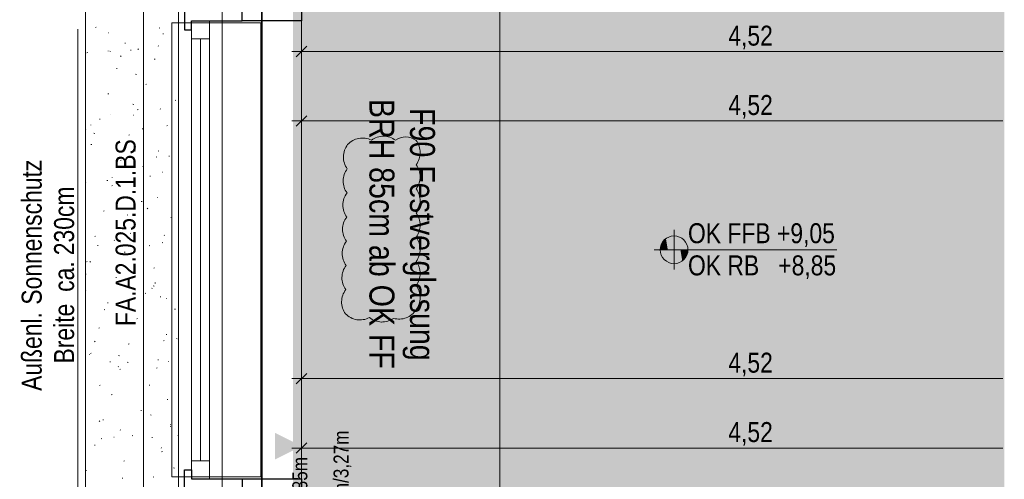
# Model space of a CAD drawing. Extents: x -740 to 300, y 62 to 1112.
# Tile 126 of 187: x -23 to 77, y 557 to 603. Entities that reach past the tile are written whole.
import ezdxf
from ezdxf.lldxf.tags import DXFTag

# ---------------------------------------------------------------- set-up
doc = ezdxf.new("R2010")
doc.units = 0
doc.layers.get('0').update_dxf_attribs({"lineweight": 13})
for name, color, linetype, lineweight, true_color in [('30 -33 Aussenwände- 7 Fassade_ Elemente', 7, 'Continuous', 9, 0x00aacc), ('30 -34 Innenwände- 6 Elemente', 7, 'Continuous', 9, 0xff6633), ('30 -35 Decken- 1 Konstruktion-Träger- Stahlbeton', 7, 'Continuous', 13, 0x33aa00), ('30 -36 Dächer- 1 Konstruktion', 7, 'Continuous', 35, 0x6666cc), ('30 -36 Dächer- 3 Dachbeläge', 7, 'Continuous', 15, 0x9999ff), ('30 -36 Dächer- 3 Dachbeläge Gründach', 9, 'Continuous', 9, 0x808080), ('70 -72 Beschriftung- 1 Beschriftung allgemein', 7, 'Continuous', 9, 0xff6633), ('70 -76 Bemaßung- 2 Allgemein', 9, 'Continuous', 5, 0x808080), ('70 -77 Revision- 2 Wolken', 7, 'Continuous', 18, 0x944cff), ('iwb_Layout BA_Markierung', 7, 'Continuous', 9, 0xbadcdc)]:
    doc.layers.add(name, color=color, linetype=linetype, lineweight=lineweight, true_color=true_color)
doc.layers.add('70 -71 Achsen- 1 Gebäudeachsen', color=7, linetype='STRICHPUNKT2-A06CPVBCL0', lineweight=18)
doc.layers.add('70 -72 Beschriftung- 5 Höhenkoten-A06CPVBBL0', color=7, linetype='Continuous', lineweight=15)
doc.styles.get("Standard").update_dxf_attribs({"font": 'ARIALN.TTF'})
tags = doc.linetypes.add('grob-A06CPVB9L0', pattern=[14, 3, -8, 3]).pattern_tags.tags
tags[8:9] = [DXFTag(74, 4), DXFTag(75, 0), DXFTag(340, '0'), DXFTag(46, 0.0), DXFTag(50, 0.0), DXFTag(44, 0.0), DXFTag(45, 0.0)]
tags[6:7] = [DXFTag(74, 4), DXFTag(75, 0), DXFTag(340, '0'), DXFTag(46, 0.0), DXFTag(50, 0.0), DXFTag(44, 0.0), DXFTag(45, 0.0)]
tags[4:5] = [DXFTag(74, 4), DXFTag(75, 0), DXFTag(340, '0'), DXFTag(46, 0.0), DXFTag(50, 0.0), DXFTag(44, 0.0), DXFTag(45, 0.0)]
tags = doc.linetypes.add('STRICHPUNKT2-A06CPVBCL0', pattern=[12.7, 6.35, -3.175, 0, -3.175]).pattern_tags.tags
tags[10:11] = [DXFTag(74, 4), DXFTag(75, 0), DXFTag(340, '0'), DXFTag(46, 0.0), DXFTag(50, 0.0), DXFTag(44, 0.0), DXFTag(45, 0.0)]
tags[8:9] = [DXFTag(74, 4), DXFTag(75, 0), DXFTag(340, '0'), DXFTag(46, 0.0), DXFTag(50, 0.0), DXFTag(44, 0.0), DXFTag(45, 0.0)]
tags[6:7] = [DXFTag(74, 4), DXFTag(75, 0), DXFTag(340, '0'), DXFTag(46, 0.0), DXFTag(50, 0.0), DXFTag(44, 0.0), DXFTag(45, 0.0)]
tags[4:5] = [DXFTag(74, 4), DXFTag(75, 0), DXFTag(340, '0'), DXFTag(46, 0.0), DXFTag(50, 0.0), DXFTag(44, 0.0), DXFTag(45, 0.0)]

# ---------------------------------------------------------------- blocks, each defined once
blk = doc.blocks.new('Polygon-A06CPVB3L0')
at = {"color": 0, "linetype": 'ByBlock', "lineweight": -2, "ltscale": 0.13}
blk.add_solid([(4.854, 86.708), (4.686, 1083.814), (76.501, 86.518), (76.501, 1083.814)], dxfattribs=at)
blk = doc.blocks.new('Referenz-A06CPVBEL0')
at = {"layer": '30 -33 Aussenwände- 7 Fassade_ Elemente', "color": 0, "linetype": 'Continuous', "ltscale": 0.13}
for p, q in [((-10.296, 608.512), (-10.296, 551.312)), ((5.644, 554.412), (5.644, 605.412)), ((-5.456, 603.012), (-5.456, 556.812)), ((-3.656, 603.012), (-5.456, 603.012)), ((-3.656, 556.812), (-3.656, 603.012)), ((-5.456, 556.812), (-3.656, 556.812))]:
    blk.add_line(p, q, dxfattribs=at)
at = {"layer": '30 -33 Aussenwände- 7 Fassade_ Elemente', "color": 0, "linetype": 'Continuous', "lineweight": 25, "ltscale": 0.25}
for p, q in [((-6.156, 605.412), (-6.156, 602.112)), ((-0.356, 603.012), (-0.356, 605.412)), ((5.644, 605.412), (5.644, 603.012)), ((-5.456, 602.112), (-5.456, 603.012)), ((-5.456, 603.012), (-0.356, 603.012)), ((5.644, 603.012), (-0.356, 603.012)), ((-6.156, 602.112), (-5.456, 602.112)), ((-6.156, 557.712), (-5.456, 557.712)), ((-6.156, 554.412), (-6.156, 557.712)), ((-5.456, 557.712), (-5.456, 556.812)), ((-5.456, 556.812), (-0.356, 556.812)), ((-0.356, 556.812), (-0.356, 554.412)), ((-0.356, 556.812), (5.644, 556.812)), ((5.644, 556.812), (5.644, 554.412))]:
    blk.add_line(p, q, dxfattribs=at)
at = {"layer": '30 -33 Aussenwände- 7 Fassade_ Elemente', "color": 0}
for p, q in [((-7.456, 557.012), (-7.456, 602.812)), ((-7.456, 602.812), (-5.456, 602.812)), ((-5.456, 602.812), (-5.456, 601.212)), ((-3.656, 602.812), (-5.456, 602.812)), ((1.544, 602.812), (-3.656, 602.812)), ((-3.656, 601.212), (-3.656, 602.812)), ((1.544, 557.012), (1.544, 602.812)), ((-5.456, 558.612), (-5.456, 601.212)), ((-5.456, 601.212), (-3.656, 601.212)), ((-4.556, 601.212), (-4.556, 558.612)), ((-3.656, 601.212), (-3.656, 558.612)), ((-3.656, 558.612), (-5.456, 558.612)), ((-5.456, 557.012), (-5.456, 558.612)), ((-3.656, 558.612), (-3.656, 557.012)), ((-5.456, 557.012), (-7.456, 557.012)), ((-3.656, 557.012), (-5.456, 557.012)), ((-3.656, 557.012), (1.544, 557.012))]:
    blk.add_line(p, q, dxfattribs=at)
at = {"layer": '30 -33 Aussenwände- 7 Fassade_ Elemente', "color": 0, "linetype": 'Continuous', "lineweight": 18, "ltscale": 0.18}
for p, q in [((-5.456, 601.212), (-5.456, 603.012)), ((-5.456, 603.012), (-3.656, 603.012)), ((-3.656, 603.012), (-3.656, 601.212)), ((-3.656, 601.212), (-5.456, 601.212)), ((-4.556, 601.212), (-4.556, 558.612)), ((-5.456, 556.812), (-5.456, 558.612)), ((-5.456, 558.612), (-3.656, 558.612)), ((-3.656, 558.612), (-3.656, 556.812)), ((-3.656, 556.812), (-5.456, 556.812))]:
    blk.add_line(p, q, dxfattribs=at)
at = {"layer": '30 -34 Innenwände- 6 Elemente', "color": 0, "linetype": 'grob-A06CPVB9L0', "ltscale": 0.13}
blk.add_line((25.644, 1007.712), (25.644, 388.912), dxfattribs=at)
at = {"layer": '30 -35 Decken- 1 Konstruktion-Träger- Stahlbeton', "color": 0, "linetype": 'grob-A06CPVB9L0', "lineweight": -2, "ltscale": 0.13}
for p, q in [((-2.356, 388.912), (-2.356, 770.912)), ((5.644, 388.912), (5.644, 770.912))]:
    blk.add_line(p, q, dxfattribs=at)
at = {"layer": '30 -36 Dächer- 1 Konstruktion', "color": 0, "linetype": 'Continuous', "ltscale": 0.35}
blk.add_line((1.644, 384.912), (1.644, 770.912), dxfattribs=at)
at = {"layer": '30 -36 Dächer- 1 Konstruktion', "color": 0, "lineweight": 25}
for p, q in [((1.644, 770.912), (1.644, 384.912)), ((1.644, 384.912), (1.644, 770.912)), ((1.644, 384.912), (1.644, 770.912))]:
    blk.add_line(p, q, dxfattribs=at)
at = {"layer": '30 -36 Dächer- 1 Konstruktion', "color": 0, "lineweight": 5}
for p, q in [((1.644, 770.912), (1.644, 384.912)), ((1.644, 384.912), (1.644, 770.912)), ((1.644, 384.912), (1.644, 770.912))]:
    blk.add_line(p, q, dxfattribs=at)
at = {"layer": '30 -36 Dächer- 1 Konstruktion', "color": 0, "lineweight": -2}
for p, q in [((1.644, 770.912), (1.644, 384.912)), ((1.644, 384.912), (1.644, 770.912)), ((1.644, 384.912), (1.644, 770.912))]:
    blk.add_line(p, q, dxfattribs=at)
at = {"layer": '30 -36 Dächer- 1 Konstruktion', "color": 0}
blk.add_line((1.644, 384.912), (1.644, 770.912), dxfattribs=at)
at = {"layer": '30 -36 Dächer- 3 Dachbeläge', "color": 0, "lineweight": 9}
for p, q in [((-6.756, 764.112), (-6.756, 376.512)), ((-16.156, 223.712), (-16.156, 754.512)), ((-15.139, 602.348), (-15.063, 602.367)), ((-13.811, 601.801), (-13.776, 601.798)), ((-8.732, 602.318), (-8.659, 602.289)), ((-8.354, 601.699), (-8.278, 601.718)), ((-12.174, 600.747), (-12.098, 600.766)), ((-15.994, 599.794), (-15.918, 599.813)), ((-13.848, 599.954), (-13.874, 599.983)), ((-13.695, 599.943), (-13.622, 599.914)), ((-11.578, 600.02), (-11.585, 600.09)), ((-10.817, 600.191), (-10.875, 600.137)), ((-8.783, 600.473), (-8.809, 600.502)), ((-12.564, 599.477), (-12.629, 599.432)), ((-9.209, 599.145), (-9.133, 599.164)), ((-13.029, 598.193), (-12.953, 598.212)), ((-11.094, 597.624), (-11.019, 597.601)), ((-10.065, 596.591), (-9.988, 596.61)), ((-13.885, 595.639), (-13.808, 595.658)), ((-7.1, 594.99), (-7.023, 595.009)), ((-11.357, 594.618), (-11.284, 594.589)), ((-10.92, 594.037), (-10.843, 594.056)), ((-8.579, 594.102), (-8.605, 594.131)), ((-14.74, 593.085), (-14.663, 593.104)), ((-13.644, 593.583), (-13.67, 593.612)), ((-11.344, 593.489), (-11.308, 593.486)), ((-16.127, 592.058), (-16.134, 592.129)), ((-15.612, 592.505), (-15.599, 592.473)), ((-10.347, 592.145), (-10.404, 592.091)), ((-7.955, 592.435), (-7.879, 592.455)), ((-15.288, 591.677), (-15.212, 591.654)), ((-11.775, 591.483), (-11.699, 591.502)), ((-15.595, 590.531), (-15.519, 590.55)), ((-11.119, 589.91), (-11.183, 589.864)), ((-8.81, 589.881), (-8.734, 589.9)), ((-12.63, 588.929), (-12.554, 588.948)), ((-9.019, 589.294), (-8.946, 589.264)), ((-7.758, 589.375), (-7.682, 589.352)), ((-10.343, 588.273), (-10.351, 588.344)), ((-8.375, 587.731), (-8.402, 587.76)), ((-16.105, 586.775), (-16.156, 586.727)), ((-13.982, 586.919), (-13.909, 586.889)), ((-13.44, 587.212), (-13.467, 587.241)), ((-9.666, 587.327), (-9.589, 587.346)), ((-13.486, 586.375), (-13.409, 586.394)), ((-10.521, 584.773), (-10.444, 584.792)), ((-8.876, 585.177), (-8.841, 585.175)), ((-14.341, 583.821), (-14.264, 583.84)), ((-9.876, 584.1), (-9.934, 584.046)), ((-11.951, 583.428), (-11.876, 583.405)), ((-7.556, 583.172), (-7.48, 583.191)), ((-11.376, 582.219), (-11.3, 582.238)), ((-15.196, 581.267), (-15.12, 581.286)), ((-13.236, 580.841), (-13.263, 580.87)), ((-11.645, 581.594), (-11.572, 581.565)), ((-11.188, 581.554), (-11.175, 581.522)), ((-8.171, 581.36), (-8.198, 581.389)), ((-14.892, 580.312), (-14.9, 580.382)), ((-9.673, 580.342), (-9.738, 580.297)), ((-8.411, 580.618), (-8.335, 580.637)), ((-12.231, 579.665), (-12.155, 579.684)), ((-16.051, 578.713), (-15.975, 578.732)), ((-15.635, 578.73), (-15.692, 578.676)), ((-9.267, 578.064), (-9.19, 578.083)), ((-16.144, 577.482), (-16.069, 577.459)), ((-13.087, 577.111), (-13.01, 577.13)), ((-9.406, 576.054), (-9.463, 576.001)), ((-9.307, 576.269), (-9.234, 576.24)), ((-9.109, 576.527), (-9.116, 576.598)), ((-16.123, 575.826), (-16.156, 575.803)), ((-10.122, 575.51), (-10.045, 575.529)), ((-8.614, 575.18), (-8.539, 575.157)), ((-7.968, 574.989), (-7.994, 575.018)), ((-14.27, 573.894), (-14.197, 573.865)), ((-13.942, 574.557), (-13.865, 574.576)), ((-13.033, 574.47), (-13.059, 574.499)), ((-7.157, 573.908), (-7.081, 573.927)), ((-10.977, 572.956), (-10.901, 572.975)), ((-14.797, 572.003), (-14.721, 572.022)), ((-8.012, 571.354), (-7.936, 571.373)), ((-6.969, 570.945), (-6.896, 570.915)), ((-15.164, 570.684), (-15.222, 570.63)), ((-11.832, 570.402), (-11.756, 570.421)), ((-8.228, 570.775), (-8.292, 570.73)), ((-6.763, 570.604), (-6.756, 570.586)), ((-15.752, 569.333), (-15.717, 569.331)), ((-15.652, 569.449), (-15.576, 569.468)), ((-12.808, 569.233), (-12.732, 569.21)), ((-13.658, 568.566), (-13.665, 568.636)), ((-12.829, 568.099), (-12.855, 568.128)), ((-11.932, 568.57), (-11.859, 568.54)), ((-8.935, 568.009), (-8.993, 567.955)), ((-8.868, 568.8), (-8.791, 568.819)), ((-7.764, 568.618), (-7.79, 568.647)), ((-12.688, 567.847), (-12.611, 567.867)), ((-14.678, 566.259), (-14.742, 566.213)), ((-9.723, 566.246), (-9.646, 566.265)), ((-13.543, 565.293), (-13.466, 565.312)), ((-7.874, 564.781), (-7.882, 564.851)), ((-6.758, 564.644), (-6.756, 564.645)), ((-10.578, 563.692), (-10.502, 563.711)), ((-9.595, 563.245), (-9.522, 563.216)), ((-14.694, 562.639), (-14.751, 562.585)), ((-14.398, 562.739), (-14.322, 562.758)), ((-7.613, 562.09), (-7.537, 562.109)), ((-7.56, 562.247), (-7.586, 562.276)), ((-13.284, 561.021), (-13.249, 561.019)), ((-12.625, 561.728), (-12.651, 561.757)), ((-11.433, 561.138), (-11.357, 561.157)), ((-9.471, 560.984), (-9.396, 560.961)), ((-6.783, 561.208), (-6.847, 561.162)), ((-15.253, 560.185), (-15.177, 560.204)), ((-14.558, 560.87), (-14.485, 560.841)), ((-8.465, 559.963), (-8.522, 559.91)), ((-8.469, 559.536), (-8.392, 559.555)), ((-12.289, 558.584), (-12.212, 558.603)), ((-16.109, 557.631), (-16.032, 557.65)), ((-9.324, 556.982), (-9.247, 557.001)), ((-7.257, 557.92), (-7.184, 557.891)), ((-12.423, 556.819), (-12.43, 556.89))]:
    blk.add_line(p, q, dxfattribs=at)
at = {"layer": '30 -36 Dächer- 3 Dachbeläge Gründach', "color": 0, "linetype": 'Continuous', "ltscale": 0.13}
blk.add_line((-16.156, 376.512), (-16.156, 760.912), dxfattribs=at)
at = {"layer": '70 -71 Achsen- 1 Gebäudeachsen', "color": 0, "linetype": 'STRICHPUNKT2-A06CPVBCL0', "ltscale": 0.18}
blk.add_line((1.644, 1084.852), (1.644, 85.412), dxfattribs=at)
at = {"layer": '70 -72 Beschriftung- 1 Beschriftung allgemein', "color": 0, "linetype": 'Continuous', "ltscale": 0.13}
blk.add_line((-16.92, 602.181), (-16.92, 555.981), dxfattribs=at)
at = {"layer": '70 -72 Beschriftung- 5 Höhenkoten-A06CPVBBL0', "color": 0, "linetype": 'Continuous', "ltscale": 0.15}
for p, q in [((43.206, 577.912), (43.206, 581.912)), ((43.206, 579.912), (43.206, 581.312)), ((43.206, 581.312), (43.206, 579.912)), ((41.206, 579.912), (59.609, 579.912)), ((41.806, 579.912), (43.206, 579.912)), ((43.206, 579.912), (41.806, 579.912)), ((44.606, 579.912), (43.206, 579.912)), ((43.206, 579.912), (43.206, 578.512)), ((43.206, 579.912), (44.606, 579.912)), ((43.206, 578.512), (43.206, 579.912))]:
    blk.add_line(p, q, dxfattribs=at)
for major_axis in [(0, 1.4), (1.4, 0), (-1.4, 0), (0, -1.4)]:
    blk.add_ellipse((43.206, 579.912), major_axis=major_axis, ratio=1, start_param=0, end_param=1.570796, dxfattribs=at)
at = {"layer": '70 -72 Beschriftung- 5 Höhenkoten-A06CPVBBL0', "color": 0, "lineweight": 0}
for points in [[(42.217, 579.912), (42.074, 580.735), (42.217, 580.902)], [(42.384, 579.912), (42.217, 580.902), (42.384, 581.045)], [(42.217, 579.912), (42.217, 580.902), (42.384, 579.912)], [(42.571, 579.912), (42.384, 581.045), (42.571, 581.159)], [(42.384, 579.912), (42.384, 581.045), (42.571, 579.912)], [(42.774, 579.912), (42.571, 581.159), (42.774, 581.244)], [(42.571, 579.912), (42.571, 581.159), (42.774, 579.912)], [(42.987, 579.912), (42.774, 581.244), (42.987, 581.295)], [(42.774, 579.912), (42.774, 581.244), (42.987, 579.912)], [(43.206, 579.912), (42.987, 581.295), (43.206, 581.312)], [(42.987, 579.912), (42.987, 581.295), (43.206, 579.912)], [(41.824, 579.912), (41.806, 579.912), (41.824, 580.131)], [(41.875, 579.912), (41.824, 580.131), (41.875, 580.345)], [(41.824, 579.912), (41.824, 580.131), (41.875, 579.912)], [(41.959, 579.912), (41.875, 580.345), (41.959, 580.548)], [(41.875, 579.912), (41.875, 580.345), (41.959, 579.912)], [(42.074, 579.912), (41.959, 580.548), (42.074, 580.735)], [(41.959, 579.912), (41.959, 580.548), (42.074, 579.912)], [(42.074, 579.912), (42.074, 580.735), (42.217, 579.912)], [(43.206, 578.512), (43.206, 579.912), (43.425, 578.529)], [(43.425, 578.529), (43.206, 579.912), (43.425, 579.912)], [(43.425, 578.529), (43.425, 579.912), (43.639, 578.581)], [(43.639, 578.581), (43.425, 579.912), (43.639, 579.912)], [(43.639, 578.581), (43.639, 579.912), (43.842, 578.665)], [(43.842, 578.665), (43.639, 579.912), (43.842, 579.912)], [(43.842, 578.665), (43.842, 579.912), (44.029, 578.779)], [(44.029, 578.779), (43.842, 579.912), (44.029, 579.912)], [(44.029, 578.779), (44.029, 579.912), (44.196, 578.922)], [(44.196, 578.922), (44.029, 579.912), (44.196, 579.912)], [(44.196, 578.922), (44.196, 579.912), (44.339, 579.089)], [(44.339, 579.089), (44.196, 579.912), (44.339, 579.912)], [(44.339, 579.089), (44.339, 579.912), (44.454, 579.276)], [(44.454, 579.276), (44.339, 579.912), (44.454, 579.912)], [(44.454, 579.276), (44.454, 579.912), (44.538, 579.479)], [(44.538, 579.479), (44.454, 579.912), (44.538, 579.912)], [(44.538, 579.479), (44.538, 579.912), (44.589, 579.693)], [(44.589, 579.693), (44.538, 579.912), (44.589, 579.912)], [(44.589, 579.693), (44.589, 579.912), (44.606, 579.912)]]:
    blk.add_solid(points, dxfattribs=at)
at = {"layer": '70 -76 Bemaßung- 2 Allgemein', "color": 0, "linetype": 'Continuous', "ltscale": 0.13}
for p, q in [((5.644, 602.412), (5.644, 598.912)), ((4.644, 599.912), (6.704, 599.912)), ((76.349, 599.912), (6.704, 599.912)), ((5.644, 595.412), (5.644, 591.912)), ((4.644, 592.912), (6.704, 592.912)), ((76.349, 592.912), (6.704, 592.912)), ((5.644, 564.412), (5.644, 567.912)), ((4.644, 566.912), (6.704, 566.912)), ((76.349, 566.912), (6.704, 566.912)), ((5.644, 557.412), (5.644, 560.912)), ((4.644, 559.912), (6.704, 559.912)), ((76.349, 559.912), (6.704, 559.912))]:
    blk.add_line(p, q, dxfattribs=at)
at = {"layer": '70 -76 Bemaßung- 2 Allgemein', "color": 0, "linetype": 'Continuous', "lineweight": 20, "ltscale": 0.2}
for p, q in [((5.113, 599.382), (6.174, 600.443)), ((5.113, 592.382), (6.174, 593.443)), ((5.113, 566.382), (6.174, 567.443)), ((5.113, 559.382), (6.174, 560.443))]:
    blk.add_line(p, q, dxfattribs=at)
at = {"layer": '70 -76 Bemaßung- 2 Allgemein', "color": 0, "lineweight": 0}
for points in [[(2.973, 558.76), (5.644, 560.092), (2.975, 561.431)], [(8.314, 561.424), (5.644, 560.092), (8.313, 558.754)]]:
    blk.add_solid(points, dxfattribs=at)
at = {"layer": '70 -77 Revision- 2 Wolken', "color": 0, "linetype": 'Continuous', "ltscale": 0.18}
for centre, major_axis in [((11.792, 589.158), (-0.386, 1.995)), ((11.792, 589.158), (0.888, 1.828)), ((13.883, 589.347), (0.021, 2.032)), ((13.883, 589.347), (1.236, 1.613)), ((16.141, 589.567), (0.018, 1.727)), ((16.141, 589.567), (1.051, 1.371)), ((15.566, 589.719), (2.032, 0)), ((11.896, 589.283), (-1.61, 1.24)), ((11.896, 589.283), (-2.032, 0.026)), ((15.566, 589.719), (1.626, -1.219)), ((11.866, 586.844), (-1.61, 1.24)), ((15.566, 587.281), (2.032, 0)), ((11.866, 586.844), (-2.032, 0.026)), ((15.566, 587.281), (1.626, -1.219)), ((15.566, 584.842), (2.032, 0)), ((11.835, 584.406), (-1.61, 1.24)), ((15.566, 584.842), (1.626, -1.219)), ((11.835, 584.406), (-2.032, 0.026)), ((11.804, 581.968), (-1.61, 1.24)), ((15.566, 582.404), (2.032, 0)), ((11.804, 581.968), (-2.032, 0.026)), ((15.566, 582.404), (1.626, -1.219)), ((15.566, 579.965), (2.032, 0)), ((11.774, 579.53), (-1.61, 1.24)), ((15.566, 579.965), (1.626, -1.219)), ((11.774, 579.53), (-2.032, 0.026)), ((11.743, 577.092), (-1.61, 1.24)), ((15.566, 577.527), (2.032, 0)), ((11.743, 577.092), (-2.032, 0.026)), ((15.566, 577.527), (1.626, -1.219)), ((11.712, 574.653), (-1.61, 1.24)), ((15.566, 575.089), (2.032, 0)), ((15.566, 575.089), (1.626, -1.219)), ((11.712, 574.653), (-2.032, 0.026)), ((15.469, 574.948), (0.731, -1.896)), ((11.532, 574.867), (-1.461, -1.413)), ((11.532, 574.867), (-0.321, -2.006)), ((13.749, 574.656), (-1.27, -1.586)), ((13.749, 574.656), (-0.064, -2.031)), ((15.469, 574.948), (-0.553, -1.955))]:
    blk.add_ellipse(centre, major_axis=major_axis, ratio=1, start_param=0, end_param=0.643501, dxfattribs=at)
at = {"layer": '30 -33 Aussenwände- 7 Fassade_ Elemente', "color": 0, "linetype": 'Continuous', "ltscale": 0.13, "char_height": 2.51722, "attachment_point": 1, "rotation": 270}
for s, insert in [('{\\fArial Narrow;BRH 85cm ab OK FF}', (15.004, 595.139)), ('{\\fArial Narrow;F90 Festverglasung}', (19.096, 594.21))]:
    blk.add_mtext(s, dxfattribs=dict(at, insert=insert))
at = {"layer": '70 -72 Beschriftung- 1 Beschriftung allgemein', "color": 0, "linetype": 'Continuous', "ltscale": 0.13, "char_height": 2.01377, "attachment_point": 1, "rotation": 90}
for s, insert in [('{\\fArial Narrow;FA.A2.025.D.1.BS}', (-13.109, 572.216)), ('{\\fArial Narrow;Sonnenschutz}', (-22.577, 574.376)), ('{\\fArial Narrow;230cm}', (-19.315, 579.365)), ('{\\fArial Narrow;ca.}', (-19.315, 575.67)), ('{\\fArial Narrow;Breite}', (-19.315, 568.443)), ('{\\fArial Narrow;Außenl.}', (-22.577, 565.676))]:
    blk.add_mtext(s, dxfattribs=dict(at, insert=insert))
at = {"layer": '70 -72 Beschriftung- 5 Höhenkoten-A06CPVBBL0', "color": 0, "linetype": 'Continuous', "ltscale": 0.15, "char_height": 2.01377, "attachment_point": 1}
for s, insert in [('{\\fArial Narrow;OK FFB +9,05}', (44.606, 582.592)), ('{\\fArial Narrow;OK RB   +8,85}', (44.606, 579.347))]:
    blk.add_mtext(s, dxfattribs=dict(at, insert=insert))
at = {"layer": '70 -76 Bemaßung- 2 Allgemein', "color": 0, "linetype": 'Continuous', "ltscale": 0.13, "char_height": 2.01377, "attachment_point": 1}
for insert in [(48.671, 602.528), (48.671, 595.528), (48.671, 569.528), (48.671, 562.528)]:
    blk.add_mtext('{\\fArial Narrow;4,52}', dxfattribs=dict(at, insert=insert))
at = {"layer": '70 -76 Bemaßung- 2 Allgemein', "color": 0, "linetype": 'Continuous', "ltscale": 0.13, "char_height": 1.51033, "attachment_point": 1, "rotation": 90}
for s, insert in [('{\\fArial Narrow;UK RD +12,32m/3,27m}', (8.868, 543.74)), ('{\\fArial Narrow;UK UZ +11,90m/2,85m}', (4.712, 541.268))]:
    blk.add_mtext(s, dxfattribs=dict(at, insert=insert))

msp = doc.modelspace()

# ---------------------------------------------------------------- block references
at = {"color": 8, "lineweight": 13, "ltscale": 0.13, "true_color": 0x808080}
msp.add_blockref('Referenz-A06CPVBEL0', (0, 0), dxfattribs=at)
at = {"layer": 'iwb_Layout BA_Markierung', "ltscale": 0.13}
msp.add_blockref('Polygon-A06CPVB3L0', (0, 0), dxfattribs=at)

doc.saveas('drawing.dxf')
